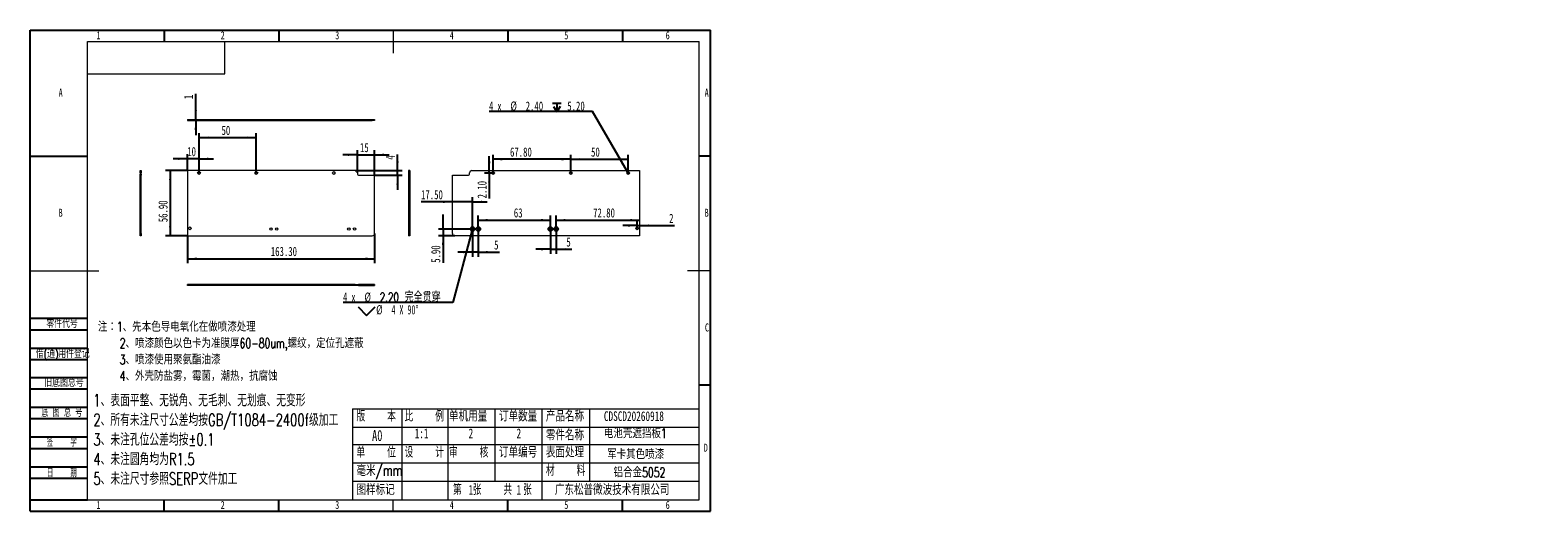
# Model space of a CAD drawing. Header units: millimetres. Extents: x 0 to 658, y -2 to 210.
import ezdxf

# ---------------------------------------------------------------- set-up
doc = ezdxf.new("R2010")
doc.units = ezdxf.units.MM
doc.layers.add('图框', color=7, linetype='Continuous')
doc.layers.add('粗实线层', color=7, linetype='Continuous', lineweight=15)
doc.styles.add('SLDTEXTSTYLE0', font='TXT', dxfattribs={"width": 0.7})
doc.styles.add('SLDTEXTSTYLE1', font='TXT', dxfattribs={"width": 0.7, "bigfont": 'bigfont'})
doc.styles.add('SLDTEXTSTYLE2', font='TXT', dxfattribs={"width": 0.614286, "bigfont": 'bigfont'})
doc.styles.add('SLDTEXTSTYLE3', font='TXT', dxfattribs={"width": 0.566667, "bigfont": 'bigfont'})
doc.styles.add('SLDTEXTSTYLE4', font='TXT', dxfattribs={"width": 0.633333})
doc.styles.add('SLDTEXTSTYLE5', font='TXT', dxfattribs={"width": 0.642857})
doc.dimstyles.new('SLDDIMSTYLE0', dxfattribs={"dimtxt": 4, "dimasz": 4.08, "dimexe": 0, "dimexo": 0.0625, "dimgap": 1, "dimtad": 2, "dimlfac": 2, "dimrnd": 1e-09, "dimzin": 4, "dimdsep": 46, "dimtxsty": 'SLDTEXTSTYLE0', "dimsah": 1, "dimcen": 0.09, "dimadec": 0, "dimazin": 1, "dimtfac": 1, "dimtofl": 0, "dimtmove": 0, "dimatfit": 3, "dimfxl": 0, "dimfrac": 2, "dimtolj": 1, "dimtzin": 12, "dimarcsym": 0})
doc.dimstyles.new('SLDDIMSTYLE1', dxfattribs={"dimtxt": 4, "dimasz": 4.08, "dimexe": 0, "dimexo": 0.0625, "dimgap": 1, "dimtad": 2, "dimlfac": 2, "dimrnd": 1e-09, "dimzin": 12, "dimdsep": 46, "dimtxsty": 'SLDTEXTSTYLE0', "dimsah": 1, "dimcen": 0.09, "dimadec": 0, "dimazin": 3, "dimtfac": 1, "dimtofl": 0, "dimtmove": 0, "dimatfit": 3, "dimfxl": 0, "dimfrac": 2, "dimtolj": 1, "dimtzin": 12, "dimarcsym": 0})
doc.dimstyles.new('SLDDIMSTYLE2', dxfattribs={"dimtxt": 4, "dimasz": 4.08, "dimexe": 0, "dimexo": 0.0625, "dimgap": 1, "dimtad": 2, "dimlfac": 2, "dimrnd": 1e-09, "dimzin": 12, "dimdsep": 46, "dimtxsty": 'SLDTEXTSTYLE0', "dimsah": 1, "dimcen": 0.09, "dimadec": 0, "dimazin": 3, "dimtfac": 1, "dimtmove": 0, "dimatfit": 0, "dimfxl": 0, "dimfrac": 2, "dimtolj": 1, "dimtzin": 12, "dimarcsym": 0})
doc.dimstyles.new('SLDDIMSTYLE3', dxfattribs={"dimtxt": 4, "dimasz": 4.08, "dimexe": 0, "dimexo": 0.0625, "dimgap": 1, "dimtad": 0, "dimtih": 1, "dimtoh": 1, "dimlfac": 2, "dimrnd": 1e-09, "dimzin": 4, "dimdsep": 46, "dimtxsty": 'SLDTEXTSTYLE0', "dimblk1": 'NONE', "dimsah": 1, "dimcen": 0, "dimadec": 0, "dimazin": 1, "dimtfac": 1, "dimtmove": 0, "dimatfit": 3, "dimldrblk": 'NONE', "dimfxl": 0, "dimfrac": 2, "dimtolj": 1, "dimtzin": 12, "dimarcsym": 0})
doc.dimstyles.new('SLDDIMSTYLE4', dxfattribs={"dimtxt": 4, "dimasz": 4.08, "dimexe": 0, "dimexo": 0.0625, "dimgap": 1, "dimtad": 2, "dimlfac": 2, "dimrnd": 1e-09, "dimzin": 4, "dimdsep": 46, "dimtxsty": 'SLDTEXTSTYLE0', "dimsah": 1, "dimcen": 0.09, "dimadec": 0, "dimazin": 1, "dimtfac": 1, "dimtmove": 0, "dimatfit": 0, "dimfxl": 0, "dimfrac": 2, "dimtolj": 1, "dimtzin": 12, "dimarcsym": 0})

# ---------------------------------------------------------------- blocks, each defined once
blk = doc.blocks.new('SW_NOTE_0')
at = {"layer": '图框', "color": 0, "attachment_point": 1, "style": 'SLDTEXTSTYLE1'}
for s, insert, char_height in [('\\M+1928D\\M+181461\\M+18141\\M+190E6\\M+1967B\\M+19046导电氧\\M+189BB\\M+18DDD\\M+198F4喷\\M+18EBD处\\M+1979D', (0, 5.46), 4.2333), ('2\\M+18141喷\\M+18EBD颜\\M+19046\\M+188C8\\M+19046卡为\\M+18F79\\M+1968C\\M+18CFA60-80um,\\M+19786纹\\M+18143\\M+192E8\\M+188CA\\M+18D45\\M+18ED5\\M+195C1', (9.52, -1.69), 4.23333), ('3\\M+18141喷\\M+18EBD\\M+18E67\\M+19770\\M+1E3DA氨酯\\M+196FB\\M+18EBD', (9.52, -8.83), 4.2333), ('4\\M+18141\\M+18A4F壳\\M+19668盐雾\\M+18143霉\\M+18BDB\\M+18143\\M+192AA热\\M+18143\\M+18D52\\M+19585蚀', (9.52, -15.98), 4.2333)]:
    blk.add_mtext(s, dxfattribs=dict(at, insert=insert, char_height=char_height))
blk = doc.blocks.new('SW_NOTE_1')
at = {"layer": '图框', "color": 0, "attachment_point": 1, "style": 'SLDTEXTSTYLE1'}
for s, insert, char_height in [('1\\M+18141\\M+1955C\\M+196CA\\M+195BD\\M+190AE\\M+18141\\M+19DD9锐\\M+18A70\\M+18141\\M+19DD9\\M+196D1\\M+18E68\\M+18141\\M+19DD9划\\M+18DAD\\M+18141\\M+19DD9变\\M+18C60', (0, 6.82), 5.29167), ('2\\M+18141\\M+18F8A\\M+1974C\\M+196A2\\M+1928D\\M+18EDA\\M+190A1\\M+18CF6\\M+18DB7\\M+18BCF\\M+188C2GB/T1084-2400f级\\M+189C1\\M+18D48', (0, -1.73), 5.29167), ('3\\M+18141\\M+196A2\\M+1928D\\M+18D45\\M+188CA\\M+18CF6\\M+18DB7\\M+18BCF\\M+188C2\\M+1817D0.1', (0, -10.29), 5.2917), ('4\\M+18141\\M+196A2\\M+1928D圆\\M+18A70\\M+18BCF为R1.5', (0, -18.85), 5.2917), ('5\\M+18141\\M+196A2\\M+1928D\\M+18EDA\\M+190A1\\M+18E51\\M+18FC6SERP\\M+195B6\\M+18C8F\\M+189C1\\M+18D48', (0, -27.4), 5.2917)]:
    blk.add_mtext(s, dxfattribs=dict(at, insert=insert, char_height=char_height))
blk = doc.blocks.new('_D')
at = {"layer": '图框'}
for p, q in [((68.72, 120.24), (68.72, 108.24)), ((150.37, 121.24), (150.37, 108.24)), ((68.72, 110.24), (150.37, 110.24))]:
    blk.add_line(p, q, dxfattribs=at)
for points in [[(68.72, 110.24), (72.8, 109.73), (72.8, 110.75)], [(150.37, 110.24), (146.29, 110.75), (146.29, 109.73)]]:
    blk.add_solid(points, dxfattribs=at)
at = {"layer": '图框', "insert": (105.05, 115.4), "char_height": 4, "attachment_point": 1, "style": 'SLDTEXTSTYLE0'}
blk.add_mtext('163.30', dxfattribs=at)
blk = doc.blocks.new('_D_1')
at = {"layer": '图框'}
for p, q in [((73.72, 147.64), (73.72, 165.1)), ((98.72, 147.64), (98.72, 165.1)), ((73.72, 163.1), (98.72, 163.1))]:
    blk.add_line(p, q, dxfattribs=at)
for points in [[(73.72, 163.1), (77.8, 162.6), (77.8, 163.61)], [(98.72, 163.1), (94.64, 163.61), (94.64, 162.6)]]:
    blk.add_solid(points, dxfattribs=at)
at = {"layer": '图框', "insert": (83.54, 168.26), "char_height": 4, "attachment_point": 1, "style": 'SLDTEXTSTYLE0'}
blk.add_mtext('50', dxfattribs=at)
blk = doc.blocks.new('_D_2')
at = {"layer": '图框'}
for p, q in [((68.72, 153.84), (62.37, 153.84)), ((68.72, 148.69), (68.72, 155.84)), ((73.72, 153.84), (68.72, 153.84)), ((73.72, 147.64), (73.72, 155.84)), ((73.72, 153.84), (80.07, 153.84))]:
    blk.add_line(p, q, dxfattribs=at)
for points in [[(68.72, 153.84), (64.64, 154.35), (64.64, 153.33)], [(73.72, 153.84), (77.8, 153.33), (77.8, 154.35)]]:
    blk.add_solid(points, dxfattribs=at)
at = {"layer": '图框', "insert": (68.58, 159), "char_height": 4, "attachment_point": 1, "style": 'SLDTEXTSTYLE0'}
blk.add_mtext('10', dxfattribs=at)
blk = doc.blocks.new('_D_3')
at = {"layer": '图框'}
for p, q in [((68.72, 148.69), (59.14, 148.69)), ((61.14, 148.69), (61.14, 120.24)), ((68.72, 120.24), (59.14, 120.24))]:
    blk.add_line(p, q, dxfattribs=at)
for points in [[(61.14, 148.69), (60.63, 144.61), (61.65, 144.61)], [(61.14, 120.24), (61.65, 124.32), (60.63, 124.32)]]:
    blk.add_solid(points, dxfattribs=at)
at = {"layer": '图框', "insert": (55.99, 126.17), "char_height": 4, "attachment_point": 1, "rotation": 90, "style": 'SLDTEXTSTYLE0'}
blk.add_mtext('56.90', dxfattribs=at)
blk = doc.blocks.new('_D_4')
at = {"layer": '图框'}
for p, q in [((160.37, 148.69), (160.37, 155.77)), ((141.87, 148.69), (162.37, 148.69)), ((150.37, 146.69), (162.37, 146.69)), ((160.37, 146.69), (160.37, 148.69)), ((160.37, 146.69), (160.37, 140.34))]:
    blk.add_line(p, q, dxfattribs=at)
for points in [[(160.37, 148.69), (160.87, 152.77), (159.86, 152.77)], [(160.37, 146.69), (159.86, 142.61), (160.87, 142.61)]]:
    blk.add_solid(points, dxfattribs=at)
at = {"layer": '图框', "insert": (155.21, 153.44), "char_height": 4, "attachment_point": 1, "rotation": 90, "style": 'SLDTEXTSTYLE0'}
blk.add_mtext('4', dxfattribs=at)
blk = doc.blocks.new('_D_5')
at = {"layer": '图框'}
for p, q in [((142.87, 155.61), (136.52, 155.61)), ((142.87, 147.69), (142.87, 157.61)), ((142.87, 155.61), (150.37, 155.61)), ((150.37, 146.69), (150.37, 157.61)), ((150.37, 155.61), (156.72, 155.61))]:
    blk.add_line(p, q, dxfattribs=at)
for points in [[(142.87, 155.61), (138.79, 156.11), (138.79, 155.1)], [(150.37, 155.61), (154.45, 155.1), (154.45, 156.11)]]:
    blk.add_solid(points, dxfattribs=at)
at = {"layer": '图框', "insert": (143.97, 160.76), "char_height": 4, "attachment_point": 1, "style": 'SLDTEXTSTYLE0'}
blk.add_mtext('15', dxfattribs=at)
blk = doc.blocks.new('_D_6')
at = {"layer": '图框'}
for p, q in [((72.28, 171.07), (72.28, 182.24)), ((72.28, 170.57), (72.28, 171.07)), ((72.28, 170.57), (72.28, 164.22))]:
    blk.add_line(p, q, dxfattribs=at)
for points in [[(72.28, 171.07), (72.79, 175.15), (71.77, 175.15)], [(72.28, 170.57), (71.77, 166.49), (72.79, 166.49)]]:
    blk.add_solid(points, dxfattribs=at)
at = {"layer": '图框', "insert": (67.12, 179.91), "char_height": 4, "attachment_point": 1, "rotation": 90, "style": 'SLDTEXTSTYLE0'}
blk.add_mtext('1', dxfattribs=at)
blk = doc.blocks.new('SW_SYMBOL_HOLE_SINK')
at = {"layer": '图框', "color": 0}
for p, q in [((0, 875), (800, 75)), ((800, 75), (1600, 875))]:
    blk.add_line(p, q, dxfattribs=at)
blk = doc.blocks.new('_D_7')
at = {"layer": '图框'}
for p, q in [((192.84, 122.22), (184.51, 91.15)), ((193.35, 124.16), (192.84, 122.22)), ((184.51, 91.15), (136.6, 91.15))]:
    blk.add_line(p, q, dxfattribs=at)
blk.add_solid([(192.84, 122.22), (191.29, 118.41), (192.27, 118.15)], dxfattribs=at)
at = {"layer": '图框', "xscale": 0.004654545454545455, "yscale": 0.004654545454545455, "zscale": 0.004654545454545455}
blk.add_blockref('SW_SYMBOL_HOLE_SINK', (143.12, 85.13), dxfattribs=at)
at = {"layer": '图框', "char_height": 4, "attachment_point": 1}
for s, insert, style in [('4 x', (136.6, 95.46), 'SLDTEXTSTYLE4'), ('%%c', (145.92, 95.46), 'SLDTEXTSTYLE0'), ('2.20 \\M+18AAE\\M+19153贯\\M+190FA', (152.59, 95.46), 'SLDTEXTSTYLE1'), ('%%c', (151.04, 89.96), 'SLDTEXTSTYLE0'), ('4 X 90°', (157.71, 89.96), 'SLDTEXTSTYLE5')]:
    blk.add_mtext(s, dxfattribs=dict(at, insert=insert, style=style))
blk = doc.blocks.new('_NONE')
blk = doc.blocks.new('SW_SYMBOL_HOLE_DEPTH')
at = {"layer": '图框', "color": 0}
for p, q in [((0, 875), (800, 875)), ((100, 555), (400, 75)), ((400, 875), (400, 75)), ((700, 555), (400, 75))]:
    blk.add_line(p, q, dxfattribs=at)
blk = doc.blocks.new('_D_8')
at = {"layer": '图框'}
for p, q in [((245.44, 174.56), (200.33, 174.56)), ((260.7, 148.16), (245.44, 174.56)), ((261.3, 147.12), (260.7, 148.16))]:
    blk.add_line(p, q, dxfattribs=at)
blk.add_solid([(260.7, 148.16), (259.09, 151.95), (258.21, 151.44)], dxfattribs=at)
at = {"layer": '图框', "xscale": 0.004654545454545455, "yscale": 0.004654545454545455, "zscale": 0.004654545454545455}
blk.add_blockref('SW_SYMBOL_HOLE_DEPTH', (228.03, 174.04), dxfattribs=at)
at = {"layer": '图框', "char_height": 4, "attachment_point": 1}
for s, insert, style in [('4 x', (200.33, 178.87), 'SLDTEXTSTYLE4'), ('%%c', (209.64, 178.87), 'SLDTEXTSTYLE0'), ('2.40', (216.31, 178.87), 'SLDTEXTSTYLE0'), ('5.20', (234.47, 178.87), 'SLDTEXTSTYLE0')]:
    blk.add_mtext(s, dxfattribs=dict(at, insert=insert, style=style))
blk = doc.blocks.new('_D_9')
at = {"layer": '图框'}
for p, q in [((202.1, 147.64), (202.1, 155.64)), ((236, 153.64), (202.1, 153.64)), ((236, 147.64), (236, 155.64))]:
    blk.add_line(p, q, dxfattribs=at)
for points in [[(202.1, 153.64), (206.18, 153.13), (206.18, 154.15)], [(236, 153.64), (231.92, 154.15), (231.92, 153.13)]]:
    blk.add_solid(points, dxfattribs=at)
at = {"layer": '图框', "insert": (209.46, 158.79), "char_height": 4, "attachment_point": 1, "style": 'SLDTEXTSTYLE0'}
blk.add_mtext('67.80', dxfattribs=at)
blk = doc.blocks.new('_D_10')
at = {"layer": '图框'}
for p, q in [((236, 147.64), (236, 155.64)), ((236, 153.64), (261, 153.64)), ((261, 147.64), (261, 155.64))]:
    blk.add_line(p, q, dxfattribs=at)
for points in [[(236, 153.64), (240.08, 153.13), (240.08, 154.15)], [(261, 153.64), (256.92, 154.15), (256.92, 153.13)]]:
    blk.add_solid(points, dxfattribs=at)
at = {"layer": '图框', "insert": (244.84, 158.79), "char_height": 4, "attachment_point": 1, "style": 'SLDTEXTSTYLE0'}
blk.add_mtext('50', dxfattribs=at)
blk = doc.blocks.new('_D_11')
at = {"layer": '图框'}
for p, q in [((193.1, 123.19), (193.1, 111.1)), ((195.6, 123.19), (195.6, 111.1)), ((193.1, 113.1), (186.75, 113.1)), ((195.6, 113.1), (193.1, 113.1)), ((195.6, 113.1), (204.86, 113.1))]:
    blk.add_line(p, q, dxfattribs=at)
for points in [[(193.1, 113.1), (189.02, 113.61), (189.02, 112.6)], [(195.6, 113.1), (199.68, 112.6), (199.68, 113.61)]]:
    blk.add_solid(points, dxfattribs=at)
at = {"layer": '图框', "insert": (202.53, 118.26), "char_height": 4, "attachment_point": 1, "style": 'SLDTEXTSTYLE0'}
blk.add_mtext('5', dxfattribs=at)
blk = doc.blocks.new('_D_12')
at = {"layer": '图框'}
for p, q in [((227.1, 123.19), (227.1, 112.37)), ((229.6, 123.19), (229.6, 112.37)), ((227.1, 114.37), (220.75, 114.37)), ((227.1, 114.37), (229.6, 114.37)), ((229.6, 114.37), (236.4, 114.37))]:
    blk.add_line(p, q, dxfattribs=at)
for points in [[(227.1, 114.37), (223.02, 114.87), (223.02, 113.86)], [(229.6, 114.37), (233.68, 113.86), (233.68, 114.87)]]:
    blk.add_solid(points, dxfattribs=at)
at = {"layer": '图框', "insert": (234.07, 119.52), "char_height": 4, "attachment_point": 1, "style": 'SLDTEXTSTYLE0'}
blk.add_mtext('5', dxfattribs=at)
blk = doc.blocks.new('_D_13')
at = {"layer": '图框'}
for p, q in [((265, 123.49), (265, 126.69)), ((265, 124.69), (258.65, 124.69)), ((265, 124.69), (266, 124.69)), ((266, 124.69), (281.24, 124.69))]:
    blk.add_line(p, q, dxfattribs=at)
for points in [[(265, 124.69), (260.92, 125.2), (260.92, 124.18)], [(266, 124.69), (270.08, 124.18), (270.08, 125.2)]]:
    blk.add_solid(points, dxfattribs=at)
at = {"layer": '图框', "insert": (278.92, 129.84), "char_height": 4, "attachment_point": 1, "style": 'SLDTEXTSTYLE0'}
blk.add_mtext('2', dxfattribs=at)
blk = doc.blocks.new('_D_14')
at = {"layer": '图框'}
for p, q in [((195.6, 123.19), (195.6, 129.09)), ((195.6, 127.09), (227.1, 127.09)), ((227.1, 123.19), (227.1, 129.09))]:
    blk.add_line(p, q, dxfattribs=at)
for points in [[(195.6, 127.09), (199.68, 126.59), (199.68, 127.6)], [(227.1, 127.09), (223.02, 127.6), (223.02, 126.59)]]:
    blk.add_solid(points, dxfattribs=at)
at = {"layer": '图框', "insert": (211.13, 132.25), "char_height": 4, "attachment_point": 1, "style": 'SLDTEXTSTYLE0'}
blk.add_mtext('63', dxfattribs=at)
blk = doc.blocks.new('_D_15')
at = {"layer": '图框'}
for p, q in [((184.35, 135.04), (170.63, 135.04)), ((193.1, 135.04), (184.35, 135.04)), ((193.1, 123.19), (193.1, 137.04)), ((193.1, 135.04), (199.45, 135.04))]:
    blk.add_line(p, q, dxfattribs=at)
for points in [[(184.35, 135.04), (180.27, 135.55), (180.27, 134.54)], [(193.1, 135.04), (197.18, 134.54), (197.18, 135.55)]]:
    blk.add_solid(points, dxfattribs=at)
at = {"layer": '图框', "insert": (170.63, 140.2), "char_height": 4, "attachment_point": 1, "style": 'SLDTEXTSTYLE0'}
blk.add_mtext('17.50', dxfattribs=at)
blk = doc.blocks.new('_D_16')
at = {"layer": '图框'}
for p, q in [((229.6, 123.19), (229.6, 129.09)), ((229.6, 127.09), (266, 127.09))]:
    blk.add_line(p, q, dxfattribs=at)
for points in [[(229.6, 127.09), (233.68, 126.59), (233.68, 127.6)], [(266, 127.09), (261.92, 127.6), (261.92, 126.59)]]:
    blk.add_solid(points, dxfattribs=at)
at = {"layer": '图框', "insert": (245.75, 132.25), "char_height": 4, "attachment_point": 1, "style": 'SLDTEXTSTYLE0'}
blk.add_mtext('72.80', dxfattribs=at)
blk = doc.blocks.new('_D_17')
at = {"layer": '图框'}
for p, q in [((180.22, 123.19), (180.22, 129.54)), ((193.1, 123.19), (178.22, 123.19)), ((185.35, 120.24), (178.22, 120.24)), ((180.22, 123.19), (180.22, 120.24)), ((180.22, 120.24), (180.22, 108.45))]:
    blk.add_line(p, q, dxfattribs=at)
for points in [[(180.22, 123.19), (180.73, 127.27), (179.71, 127.27)], [(180.22, 120.24), (179.71, 116.16), (180.73, 116.16)]]:
    blk.add_solid(points, dxfattribs=at)
at = {"layer": '图框', "insert": (175.06, 108.45), "char_height": 4, "attachment_point": 1, "rotation": 90, "style": 'SLDTEXTSTYLE0'}
blk.add_mtext('5.90', dxfattribs=at)
blk = doc.blocks.new('_D_18')
at = {"layer": '图框'}
for p, q in [((200.4, 148.69), (200.4, 155.04)), ((202.1, 147.64), (198.4, 147.64)), ((200.4, 147.64), (200.4, 148.69)), ((200.4, 147.64), (200.4, 136.56))]:
    blk.add_line(p, q, dxfattribs=at)
for points in [[(200.4, 148.69), (200.91, 152.77), (199.9, 152.77)], [(200.4, 147.64), (199.9, 143.56), (200.91, 143.56)]]:
    blk.add_solid(points, dxfattribs=at)
at = {"layer": '图框', "insert": (195.25, 136.56), "char_height": 4, "attachment_point": 1, "rotation": 90, "style": 'SLDTEXTSTYLE0'}
blk.add_mtext('2.10', dxfattribs=at)

msp = doc.modelspace()

# ---------------------------------------------------------------- linework, layer by layer
at = {"color": 7, "linetype": 'Continuous', "lineweight": 15}
for p, q in [((68.7158, 171.0721), (149.3658, 171.0721)), ((68.7158, 171.0721), (68.7158, 170.5721)), ((68.7158, 170.5721), (149.3658, 170.5721)), ((149.3658, 170.5721), (149.3658, 171.0721)), ((149.3658, 171.0721), (150.3658, 171.0721)), ((150.3658, 170.5721), (149.3658, 170.5721)), ((150.3658, 171.0721), (150.3658, 170.5721)), ((48.0168, 148.6895), (48.5168, 148.6895)), ((48.0168, 147.6895), (48.0168, 148.6895)), ((48.5168, 147.6895), (48.0168, 147.6895)), ((48.0168, 147.6895), (48.0168, 147.1895)), ((48.0168, 147.1895), (48.5168, 147.1895)), ((48.0168, 146.6895), (48.0168, 147.1895)), ((48.0168, 121.2395), (48.0168, 146.6895)), ((48.5168, 146.6895), (48.0168, 146.6895)), ((48.5168, 148.6895), (48.5168, 147.6895)), ((48.5168, 147.1895), (48.5168, 147.6895)), ((48.5168, 147.1895), (48.5168, 146.6895)), ((48.5168, 121.2395), (48.5168, 146.6895)), ((68.7158, 148.6895), (68.7158, 120.2395)), ((141.8658, 148.6895), (68.7158, 148.6895)), ((142.8658, 147.6895), (142.8658, 147.1895)), ((143.3658, 146.6895), (150.3658, 146.6895)), ((150.3658, 121.2395), (150.3658, 146.6895)), ((165.2097, 148.6895), (165.2097, 120.2395)), ((165.7097, 148.6895), (165.2097, 148.6895)), ((165.7097, 148.6895), (165.7097, 120.2395)), ((184.3454, 121.2395), (184.3454, 146.6895)), ((184.3454, 146.6895), (191.3454, 146.6895)), ((191.8454, 147.1895), (191.8454, 147.6895)), ((192.8454, 148.6895), (265.9954, 148.6895)), ((265.9954, 148.6895), (265.9954, 120.2395)), ((48.0168, 121.2395), (48.5168, 121.2395)), ((48.0168, 120.2395), (48.0168, 121.2395)), ((48.5168, 120.2395), (48.0168, 120.2395)), ((48.5168, 121.2395), (48.5168, 120.2395)), ((68.7158, 120.2395), (149.3658, 120.2395)), ((165.7097, 120.2395), (165.2097, 120.2395)), ((265.9954, 120.2395), (185.3454, 120.2395)), ((68.7158, 98.4986), (68.7158, 98.9986)), ((141.8658, 98.9986), (68.7158, 98.9986)), ((141.8658, 98.4986), (141.8658, 98.9986)), ((141.8658, 98.9986), (142.8658, 98.9986)), ((142.8658, 98.9986), (142.8658, 98.4986)), ((142.8658, 98.9986), (143.3658, 98.9986)), ((143.3658, 98.9986), (143.3658, 98.4986)), ((150.3658, 98.9986), (143.3658, 98.9986)), ((150.3658, 98.9986), (150.3658, 98.4986)), ((141.8658, 98.4986), (68.7158, 98.4986)), ((142.8658, 98.4986), (141.8658, 98.4986)), ((143.3658, 98.4986), (142.8658, 98.4986)), ((143.3658, 98.4986), (150.3658, 98.4986))]:
    msp.add_line(p, q, dxfattribs=at)
for centre, radius in [((73.7158, 147.6395), 0.6), ((98.7158, 147.6395), 0.6), ((132.6158, 147.6395), 0.6), ((202.0954, 147.6395), 0.6), ((235.9954, 147.6395), 0.6), ((260.9954, 147.6395), 0.6), ((69.7158, 123.4895), 0.6), ((105.1158, 123.1895), 0.55), ((107.6158, 123.1895), 0.55), ((139.1158, 123.1895), 0.55), ((141.6158, 123.1895), 0.55), ((193.0954, 123.1895), 1), ((193.0954, 123.1895), 0.55), ((195.5954, 123.1895), 1), ((195.5954, 123.1895), 0.55), ((227.0954, 123.1895), 1), ((227.0954, 123.1895), 0.55), ((229.5954, 123.1895), 1), ((229.5954, 123.1895), 0.55), ((264.9954, 123.4895), 0.6)]:
    msp.add_circle(centre, radius, dxfattribs=at)
for centre, radius, start, end in [((141.8658, 147.6895), 1, 0, 90), ((143.3658, 147.1895), 0.5, 180, 270), ((191.3454, 147.1895), 0.5, 270, 0), ((192.8454, 147.6895), 1, 90, 180), ((149.3658, 121.2395), 1, 270, 0), ((185.3454, 121.2395), 1, 180, 270)]:
    msp.add_arc(centre, radius, start, end, dxfattribs=at)
at = {"layer": '图框'}
for p, q in [((0, 0), (0, 210)), ((0, 210), (297, 210)), ((58.5, 210), (58.5, 205)), ((108.5, 210), (108.5, 205)), ((208.5, 210), (208.5, 205)), ((258.5, 210), (258.5, 205)), ((297, 0), (297, 210)), ((0, 155), (25, 155)), ((297, 155), (292, 155)), ((0, 84.2206), (25, 84.2206)), ((0, 79.2206), (25, 79.2206)), ((0, 71.2206), (25, 71.2206)), ((0, 66.2206), (25, 66.2206)), ((0, 58.43), (25, 58.43)), ((0, 53.43), (25, 53.43)), ((297, 55), (292, 55)), ((0, 45.43), (25, 45.43)), ((0, 40.43), (25, 40.43)), ((0, 32.43), (25, 32.43)), ((0, 27.43), (25, 27.43)), ((0, 19.43), (25, 19.43)), ((0, 14.43), (25, 14.43)), ((0, 5), (25, 5)), ((0, 0), (297, 0)), ((58.5, 0), (58.5, 5)), ((108.5, 0), (108.5, 5)), ((208.5, 0), (208.5, 5)), ((258.5, 0), (258.5, 5))]:
    msp.add_line(p, q, dxfattribs=at)
at = {"layer": '图框', "linetype": 'Continuous', "lineweight": 15}
for p, q in [((25, 5), (25, 205)), ((25, 205), (292, 205)), ((292, 5), (292, 205))]:
    msp.add_line(p, q, dxfattribs=at)
at = {"layer": '图框', "lineweight": 15}
for p, q in [((158.5, 210), (158.5, 200)), ((0, 105), (30, 105)), ((297, 105), (287, 105)), ((140.6855, 44.6376), (140.6855, 5)), ((140.6855, 44.6376), (292, 44.6376)), ((162.2134, 44.6376), (162.2134, 5)), ((182.3168, 44.6376), (182.3168, 5)), ((202.7866, 44.6376), (202.7866, 13.2072)), ((223.3713, 44.6376), (223.3713, 5)), ((244.1827, 44.6376), (244.1827, 13.2072)), ((140.6855, 36.639), (292, 36.639)), ((140.6855, 29.162), (292, 29.162)), ((140.6855, 21.1634), (292, 21.1634)), ((140.6855, 13.2072), (292, 13.2072)), ((25, 5), (292, 5)), ((158.5, 0), (158.5, 5))]:
    msp.add_line(p, q, dxfattribs=at)
at = {"layer": '粗实线层'}
for p, q in [((85, 191), (85, 205)), ((25, 191), (85, 191))]:
    msp.add_line(p, q, dxfattribs=at)

# ---------------------------------------------------------------- block references
at = {"layer": '图框'}
for name, p in [('SW_NOTE_0', (29.5646, 77.1826)), ('SW_NOTE_1', (27.572, 44.2672))]:
    msp.add_blockref(name, p, dxfattribs=at)

# ---------------------------------------------------------------- texts
for s, insert, char_height, attachment_point, style in [('1', (29.7944, 209.4973), 3.5, 2, 'SLDTEXTSTYLE0'), ('2', (84.0444, 209.4973), 3.5, 2, 'SLDTEXTSTYLE0'), ('3', (134.0444, 209.4973), 3.5, 2, 'SLDTEXTSTYLE0'), ('4', (184.0444, 209.4973), 3.5, 2, 'SLDTEXTSTYLE0'), ('5', (234.0444, 209.4973), 3.5, 2, 'SLDTEXTSTYLE0'), ('6', (278.2969, 209.4973), 3.5, 2, 'SLDTEXTSTYLE0'), ('A', (13.3203, 184.4973), 3.5, 2, 'SLDTEXTSTYLE0'), ('A', (295.3203, 184.4973), 3.5, 2, 'SLDTEXTSTYLE0'), ('B', (13.3203, 132.0551), 3.5, 2, 'SLDTEXTSTYLE0'), ('B', (295.3203, 132.0551), 3.5, 2, 'SLDTEXTSTYLE0'), ('\\M+197EB\\M+18C8F\\M+191E3\\M+18D86', (7.0836, 83.5791), 3.5, 1, 'SLDTEXTSTYLE1'), ('C', (295.4273, 81.9973), 3.5, 2, 'SLDTEXTSTYLE0'), ('\\M+18ED8(\\M+192CA)\\M+19770\\M+18C8F\\M+1936F记', (2.4961, 70.4725), 3.5, 1, 'SLDTEXTSTYLE1'), ('\\M+18B8C\\M+192EA图总\\M+18D86', (6.1941, 57.8238), 3.5, 1, 'SLDTEXTSTYLE1'), ('\\M+192EA 图 总 \\M+18D86', (4.9472, 44.7655), 3.5, 1, 'SLDTEXTSTYLE2'), ('\\M+194C5    \\M+1967B', (142.4579, 43.9381), 4.7625, 1, 'SLDTEXTSTYLE3'), ('\\M+194E4    \\M+197E1', (163.4408, 43.9381), 4.7625, 1, 'SLDTEXTSTYLE3'), ('单\\M+18AF7\\M+19770\\M+197CA', (182.8424, 43.9381), 4.7625, 1, 'SLDTEXTSTYLE1'), ('订单\\M+19094\\M+197CA', (204.6632, 43.9381), 4.7625, 1, 'SLDTEXTSTYLE1'), ('产\\M+19569\\M+196BC\\M+18FCC', (225.1182, 43.9381), 4.7625, 1, 'SLDTEXTSTYLE1'), ('CDSCD20260918', (250.4447, 43.6299), 4.233333, 1, 'SLDTEXTSTYLE0'), ('A0', (149.2386, 35.4493), 4.7625, 1, 'SLDTEXTSTYLE0'), ('1:1', (167.8532, 36.1229), 4.23333, 1, 'SLDTEXTSTYLE0'), ('2', (191.386, 36.1229), 4.2333, 1, 'SLDTEXTSTYLE0'), ('2', (212.3105, 36.1229), 4.2333, 1, 'SLDTEXTSTYLE0'), ('\\M+197EB\\M+18C8F\\M+196BC\\M+18FCC', (225.127, 35.6872), 4.7625, 1, 'SLDTEXTSTYLE1'), ('电\\M+19272壳\\M+18ED5挡\\M+194C21', (250.4447, 36.1229), 4.233333, 1, 'SLDTEXTSTYLE1'), ('签    \\M+18E9A', (13.8097, 31.7635), 3.5, 2, 'SLDTEXTSTYLE3'), ('单    \\M+188CA', (142.4667, 28.2085), 4.7625, 1, 'SLDTEXTSTYLE3'), ('设    计', (163.4408, 28.2085), 4.7625, 1, 'SLDTEXTSTYLE3'), ('审    \\M+18A6A', (182.8336, 28.2085), 4.7625, 1, 'SLDTEXTSTYLE3'), ('订单编\\M+18D86', (204.6543, 28.2085), 4.7625, 1, 'SLDTEXTSTYLE1'), ('\\M+1955C\\M+196CA处\\M+1979D', (225.127, 28.2085), 4.7625, 1, 'SLDTEXTSTYLE1'), ('军卡\\M+191B4\\M+19046喷\\M+18EBD', (251.8558, 27.0294), 4.233333, 1, 'SLDTEXTSTYLE1'), ('D', (294.9297, 29.4973), 3.5, 2, 'SLDTEXTSTYLE0'), ('\\M+19F7C\\M+195C4/mm', (142.4667, 20.1883), 4.7625, 1, 'SLDTEXTSTYLE1'), ('\\M+18DDE    \\M+197BF', (225.127, 20.2203), 4.7625, 1, 'SLDTEXTSTYLE3'), ('\\M+193FA    \\M+18AFA', (13.8097, 18.4135), 3.5, 2, 'SLDTEXTSTYLE3'), ('铝\\M+18D87\\M+18BE05052', (254.678, 19.0988), 4.233333, 1, 'SLDTEXTSTYLE1'), ('图样标记', (142.4667, 11.8647), 4.7625, 1, 'SLDTEXTSTYLE1'), ('\\M+191E6  张    \\M+18BA4  张', (184.597, 11.8647), 4.7625, 1, 'SLDTEXTSTYLE3'), ('1', (191.386, 11.471), 4.2333, 1, 'SLDTEXTSTYLE0'), ('1', (212.3105, 11.471), 4.2333, 1, 'SLDTEXTSTYLE0'), ('\\M+19BF6东\\M+18FBC\\M+19581\\M+194F7\\M+19467\\M+18B5A术\\M+1974C\\M+18CC0\\M+18CF6\\M+18E69', (229.0633, 11.8647), 4.7625, 1, 'SLDTEXTSTYLE1'), ('1', (29.7944, 4.4973), 3.5, 2, 'SLDTEXTSTYLE0'), ('2', (84.0444, 4.4973), 3.5, 2, 'SLDTEXTSTYLE0'), ('3', (134.0444, 4.4973), 3.5, 2, 'SLDTEXTSTYLE0'), ('4', (184.0444, 4.4973), 3.5, 2, 'SLDTEXTSTYLE0'), ('5', (234.0444, 4.4973), 3.5, 2, 'SLDTEXTSTYLE0'), ('6', (278.2969, 4.4973), 3.5, 2, 'SLDTEXTSTYLE0')]:
    msp.add_mtext(s, dxfattribs=dict(at, insert=insert, char_height=char_height, attachment_point=attachment_point, style=style))

# ---------------------------------------------------------------- dimensions: what is measured, and where the dimension line sits
for base, p1, p2, dimstyle, picture, middle in [((72.2778, 171.0721), (68.7158, 170.5721), (68.7158, 171.0721), 'SLDDIMSTYLE2', '_D_6', (72.2778, 181.0721)), ((160.3658, 148.6895), (150.3658, 146.6895), (141.8658, 148.6895), 'SLDDIMSTYLE2', '_D_4', (160.3658, 154.6028)), ((200.4043, 148.6895), (202.0954, 147.6395), (192.8454, 148.6895), 'SLDDIMSTYLE4', '_D_18', (200.4043, 141.2114)), ((61.1427, 120.2395), (68.7158, 148.6895), (68.7158, 120.2395), 'SLDDIMSTYLE0', '_D_3', (61.1427, 131.9909)), ((180.2179, 120.2395), (193.0954, 123.1895), (185.3454, 120.2395), 'SLDDIMSTYLE4', '_D_17', (180.2179, 113.1042))]:
    dim = msp.add_linear_dim(base=base, p1=p1, p2=p2, angle=90, dimstyle=dimstyle, dxfattribs=at)
    dim.commit()
    dim.dimension.update_dxf_attribs({"geometry": picture, "text_midpoint": middle, "dimtype": 160})
for p1, p2, text, picture, middle in [((261.2955, 147.1199), (260.6952, 148.159), '4 x <> {\\fGDT;x} 5.20\\P', '_D_8', (222.0909, 176.4638)), ((193.354, 124.1554), (192.8367, 122.2235), '4 x <> 完全贯穿\\P{\\fGDT;w}%%c 4 X 90°\\P', '_D_7', (159.7661, 90.3039))]:
    dim = msp.add_diameter_dim_2p(p1=p1, p2=p2, text=text, dimstyle='SLDDIMSTYLE3', dxfattribs=at)
    dim.commit()
    dim.dimension.update_dxf_attribs({"geometry": picture, "text_midpoint": middle, "dimtype": 163})
for base, p1, p2, dimstyle, picture, middle in [((98.7158, 163.104), (73.7158, 147.6395), (98.7158, 147.6395), 'SLDDIMSTYLE1', '_D_1', (85.8689, 163.104)), ((68.7158, 153.842), (73.7158, 147.6395), (68.7158, 148.6895), 'SLDDIMSTYLE2', '_D_2', (70.9033, 153.842)), ((150.3658, 155.6051), (142.8658, 147.6895), (150.3658, 146.6895), 'SLDDIMSTYLE2', '_D_5', (146.3012, 155.6051)), ((202.0954, 153.6383), (235.9954, 147.6395), (202.0954, 147.6395), 'SLDDIMSTYLE0', '_D_9', (215.2815, 153.6383)), ((260.9954, 153.6383), (235.9954, 147.6395), (260.9954, 147.6395), 'SLDDIMSTYLE1', '_D_10', (247.1641, 153.6383)), ((184.3454, 135.0441), (193.0954, 123.1895), (184.3454, 146.6895), 'SLDDIMSTYLE4', '_D_15', (176.454, 135.0441)), ((227.0954, 127.0946), (195.5954, 123.1895), (227.0954, 123.1895), 'SLDDIMSTYLE1', '_D_14', (213.4534, 127.0946)), ((265.9954, 127.0946), (229.5954, 123.1895), (265.9954, 120.2395), 'SLDDIMSTYLE0', '_D_16', (251.5722, 127.0946)), ((265.9954, 124.6875), (264.9954, 123.4895), (265.9954, 120.2395), 'SLDDIMSTYLE2', '_D_13', (280.079, 124.6875)), ((150.3658, 110.2395), (68.7158, 120.2395), (150.3658, 121.2395), 'SLDDIMSTYLE0', '_D', (112.0354, 110.2395)), ((193.0954, 113.1042), (195.5954, 123.1895), (193.0954, 123.1895), 'SLDDIMSTYLE2', '_D_11', (203.6982, 113.1042)), ((229.5954, 114.3658), (227.0954, 123.1895), (229.5954, 123.1895), 'SLDDIMSTYLE2', '_D_12', (235.2368, 114.3658))]:
    dim = msp.add_linear_dim(base=base, p1=p1, p2=p2, dimstyle=dimstyle, dxfattribs=at)
    dim.commit()
    dim.dimension.update_dxf_attribs({"geometry": picture, "text_midpoint": middle, "dimtype": 160})

doc.saveas('drawing.dxf')
